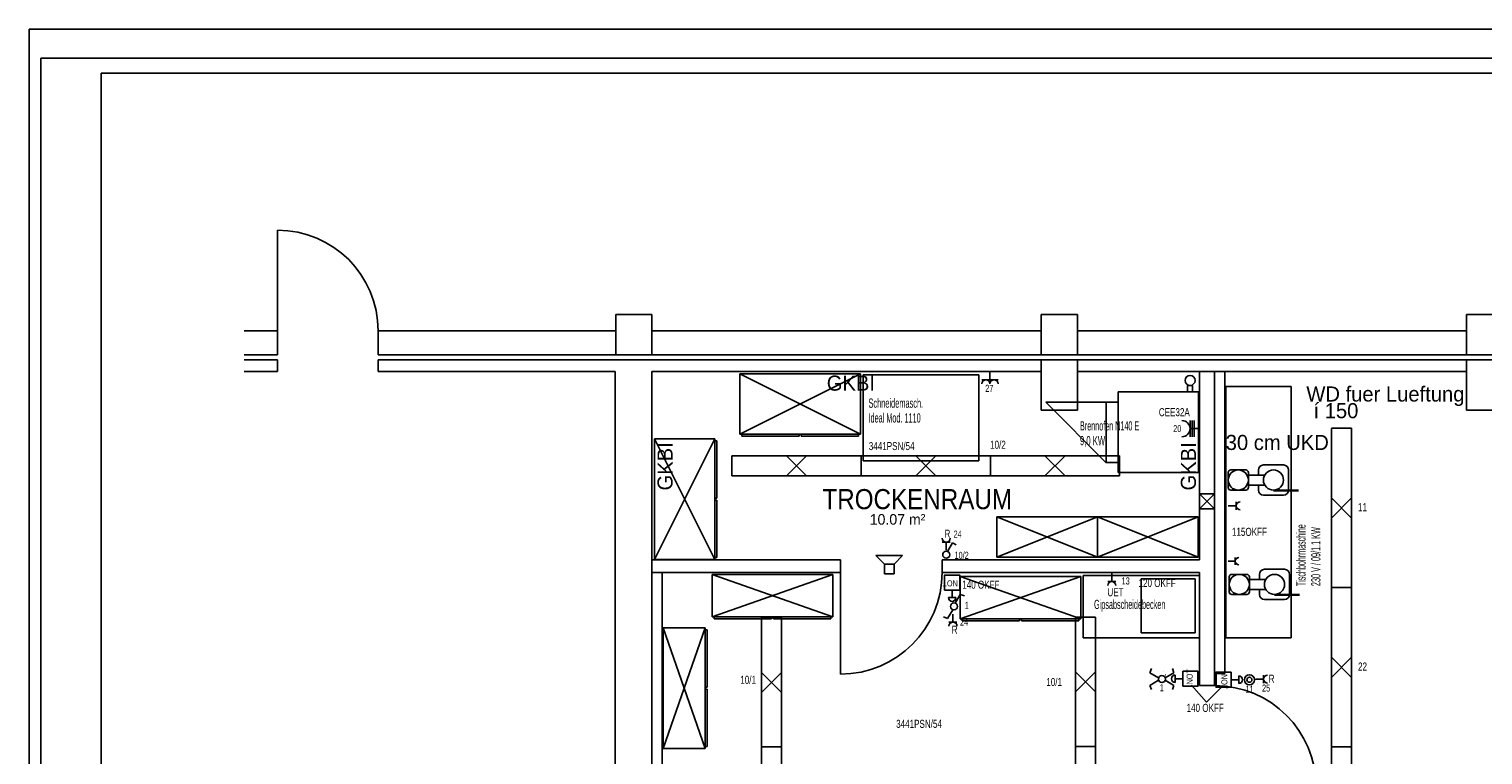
# Model space of a CAD drawing. Extents: x 134 to 2970, y 55 to 1215.
# Tile 6 of 10: x 134.54 to 149, y 91.52 to 98.74. Entities that reach past the tile are written whole.
import ezdxf

# ---------------------------------------------------------------- set-up
doc = ezdxf.new("R2010")
doc.units = 0
doc.linetypes.add('KCONTINUOUS', pattern=[0])
for name, color, linetype in [('ARC-EINRICHTUNG', 7, 'CONTINUOUS'), ('ARC-HEIZUNG', 7, 'CONTINUOUS'), ('ARC-T_REN', 7, 'CONTINUOUS'), ('ARC-TEXT', 7, 'CONTINUOUS'), ('ARC-TEXT-TROCKENBAU', 7, 'CONTINUOUS'), ('ARC-TROCKENBAU', 7, 'CONTINUOUS'), ('ARC-W_NDE', 7, 'CONTINUOUS'), ('L_UFE', 5, 'CONTINUOUS'), ('LAUTSPRECHER', 5, 'CONTINUOUS'), ('LEUCHTEN_BESCHRIFTUNG', 5, 'CONTINUOUS'), ('RAHMEN', 5, 'CONTINUOUS'), ('SCHALTER', 5, 'CONTINUOUS'), ('SCHALTER_BESCHRIFTUNG', 5, 'CONTINUOUS'), ('SCHRIFTFELD', 7, 'CONTINUOUS'), ('STECKDOSEN', 5, 'CONTINUOUS'), ('STECKDOSEN_BESCHRIFTUNG', 5, 'CONTINUOUS'), ('TASTER', 5, 'CONTINUOUS'), ('TASTER_BESCHRIFTUNG', 5, 'CONTINUOUS'), ('W01_SCHRIFTFELD', 5, 'CONTINUOUS')]:
    doc.layers.add(name, color=color, linetype=linetype)

msp = doc.modelspace()

# ---------------------------------------------------------------- linework, layer by layer
at = {"layer": 'ARC-EINRICHTUNG', "color": 252, "linetype": 'KCONTINUOUS'}
for p, q in [((142.81, 95.314), (141.61, 95.314)), ((141.61, 95.314), (141.61, 94.714)), ((142.81, 95.314), (141.61, 94.714)), ((141.61, 95.314), (142.81, 94.714)), ((142.81, 95.314), (142.81, 94.714)), ((142.835, 95.304), (143.985, 95.304)), ((142.835, 94.449), (142.835, 95.304)), ((143.985, 95.304), (143.985, 94.449)), ((146.43, 92.336), (146.43, 95.339)), ((145.371, 94.335), (145.371, 95.135)), ((145.371, 95.135), (146.171, 95.135)), ((146.061, 95.2), (146.111, 95.2)), ((146.061, 95.135), (146.061, 95.2)), ((146.111, 95.135), (146.111, 95.2)), ((146.171, 94.335), (146.171, 95.135)), ((146.44, 95.189), (147.09, 95.189)), ((146.44, 92.689), (146.44, 95.189)), ((147.09, 92.689), (147.09, 95.189)), ((144.651, 95.035), (145.251, 94.431)), ((144.651, 95.035), (145.251, 95.035)), ((145.251, 94.435), (145.251, 95.035)), ((145.251, 95.035), (145.371, 95.035)), ((141.61, 94.714), (142.3, 94.714)), ((141.63, 94.714), (141.63, 94.694)), ((141.63, 94.694), (142.2, 94.694)), ((142.2, 94.714), (142.2, 94.694)), ((142.22, 94.714), (142.22, 94.694)), ((142.22, 94.694), (142.79, 94.694)), ((142.3, 94.714), (142.32, 94.714)), ((142.32, 94.714), (142.81, 94.714)), ((142.79, 94.714), (142.79, 94.694)), ((140.761, 93.469), (140.761, 94.669)), ((140.761, 94.669), (141.361, 94.669)), ((140.761, 93.469), (141.361, 94.669)), ((140.761, 94.669), (141.361, 93.469)), ((141.361, 94.669), (141.361, 93.979)), ((141.361, 94.649), (141.381, 94.649)), ((141.381, 94.649), (141.381, 94.079)), ((143.985, 94.449), (142.835, 94.449)), ((145.251, 94.435), (145.371, 94.435)), ((147.015, 94.409), (146.815, 94.409)), ((145.371, 94.335), (146.171, 94.335)), ((146.465, 94.184), (146.465, 94.334)), ((146.64, 94.359), (146.49, 94.359)), ((146.665, 94.184), (146.665, 94.334)), ((146.828, 94.309), (146.665, 94.309)), ((146.765, 94.359), (146.765, 94.309)), ((147.065, 94.159), (147.065, 94.359)), ((146.64, 94.159), (146.49, 94.159)), ((146.828, 94.209), (146.665, 94.209)), ((146.765, 94.209), (146.765, 94.159)), ((147.165, 94.159), (146.915, 94.159)), ((147.165, 94.158), (146.915, 94.158)), ((147.165, 94.157), (146.915, 94.157)), ((147.165, 94.156), (146.915, 94.156)), ((147.165, 94.155), (146.915, 94.155)), ((147.165, 94.154), (146.915, 94.154)), ((147.165, 94.153), (146.915, 94.153)), ((141.361, 94.079), (141.381, 94.079)), ((141.361, 94.059), (141.381, 94.059)), ((141.361, 93.979), (141.361, 93.959)), ((141.381, 94.059), (141.381, 93.489)), ((146.815, 94.109), (147.015, 94.109)), ((141.361, 93.959), (141.361, 93.469)), ((145.165, 93.893), (144.165, 93.493)), ((144.165, 93.893), (145.165, 93.493)), ((144.165, 93.493), (144.165, 93.893)), ((144.165, 93.893), (146.165, 93.893)), ((146.165, 93.493), (145.165, 93.893)), ((145.165, 93.493), (146.165, 93.893)), ((145.165, 93.493), (145.165, 93.893)), ((146.165, 93.493), (146.165, 93.893)), ((140.761, 93.469), (141.361, 93.469)), ((141.361, 93.489), (141.381, 93.489)), ((144.165, 93.493), (146.165, 93.493)), ((140.835, 85.009), (140.835, 93.339)), ((141.333, 93.319), (142.533, 93.319)), ((141.333, 93.319), (141.333, 92.899)), ((141.333, 93.319), (142.533, 92.899)), ((142.533, 93.319), (141.333, 92.899)), ((142.533, 93.319), (142.533, 92.899)), ((143.799, 93.299), (144.999, 93.299)), ((143.799, 93.299), (143.799, 92.879)), ((143.799, 93.299), (144.999, 92.879)), ((144.999, 93.299), (143.799, 92.879)), ((144.999, 93.299), (144.999, 92.879)), ((145.022, 92.688), (145.022, 93.308)), ((145.022, 93.308), (146.18, 93.308)), ((145.6, 92.738), (145.6, 93.275)), ((145.6, 93.275), (146.137, 93.275)), ((146.137, 93.275), (146.137, 92.738)), ((146.18, 93.308), (146.18, 92.688)), ((146.475, 93.146), (146.475, 93.296)), ((146.65, 93.321), (146.5, 93.321)), ((146.675, 93.146), (146.675, 93.296)), ((146.838, 93.271), (146.675, 93.271)), ((146.775, 93.321), (146.775, 93.271)), ((147.025, 93.371), (146.825, 93.371)), ((147.075, 93.121), (147.075, 93.321)), ((146.65, 93.121), (146.5, 93.121)), ((146.838, 93.171), (146.675, 93.171)), ((146.775, 93.171), (146.775, 93.121)), ((147.175, 93.121), (146.925, 93.121)), ((147.175, 93.12), (146.925, 93.12)), ((147.175, 93.119), (146.925, 93.119)), ((147.175, 93.118), (146.925, 93.118)), ((147.175, 93.117), (146.925, 93.117)), ((147.175, 93.116), (146.925, 93.116)), ((147.175, 93.115), (146.925, 93.115)), ((146.825, 93.071), (147.025, 93.071)), ((141.823, 92.899), (141.333, 92.899)), ((141.353, 92.899), (141.353, 92.879)), ((141.923, 92.879), (141.353, 92.879)), ((141.843, 92.899), (141.823, 92.899)), ((142.533, 92.899), (141.843, 92.899)), ((141.923, 92.899), (141.923, 92.879)), ((141.943, 92.899), (141.943, 92.879)), ((142.513, 92.879), (141.943, 92.879)), ((142.513, 92.899), (142.513, 92.879)), ((144.289, 92.879), (143.799, 92.879)), ((143.819, 92.879), (143.819, 92.859)), ((144.389, 92.859), (143.819, 92.859)), ((144.309, 92.879), (144.289, 92.879)), ((144.999, 92.879), (144.309, 92.879)), ((144.389, 92.879), (144.389, 92.859)), ((144.409, 92.879), (144.409, 92.859)), ((144.979, 92.859), (144.409, 92.859)), ((144.979, 92.879), (144.979, 92.859)), ((140.845, 91.589), (140.845, 92.789)), ((140.845, 92.789), (141.265, 92.789)), ((140.845, 91.589), (141.265, 92.789)), ((140.845, 92.789), (141.265, 91.589)), ((141.265, 92.789), (141.265, 92.099)), ((141.265, 92.769), (141.285, 92.769)), ((141.285, 92.769), (141.285, 92.199)), ((146.18, 92.688), (145.022, 92.688)), ((146.137, 92.738), (145.6, 92.738)), ((146.44, 92.689), (147.09, 92.689)), ((146.33, 92.336), (146.43, 92.336)), ((141.265, 92.199), (141.285, 92.199)), ((141.265, 92.179), (141.285, 92.179)), ((141.265, 92.099), (141.265, 92.079)), ((141.285, 92.179), (141.285, 91.609)), ((141.265, 92.079), (141.265, 91.589)), ((140.845, 91.589), (141.265, 91.589)), ((141.265, 91.609), (141.285, 91.609))]:
    msp.add_line(p, q, dxfattribs=at)
at = {"layer": 'ARC-EINRICHTUNG', "color": 7, "linetype": 'KCONTINUOUS'}
for centre, radius in [((146.086, 95.25), 0.05), ((146.565, 94.259), 0.1), ((146.915, 94.259), 0.1), ((146.575, 93.221), 0.1), ((146.925, 93.221), 0.1)]:
    msp.add_circle(centre, radius, dxfattribs=at)
for centre, radius, start, end in [((146.815, 94.359), 0.05, 90, 180), ((147.015, 94.359), 0.05, 0, 90), ((146.49, 94.334), 0.025, 90, 180), ((146.64, 94.334), 0.025, 0, 90), ((146.49, 94.184), 0.025, 180, 270), ((146.64, 94.184), 0.025, 270, 360), ((146.815, 94.159), 0.05, 180, 270), ((147.015, 94.159), 0.05, 270, 360), ((146.5, 93.296), 0.025, 90, 180), ((146.65, 93.296), 0.025, 0, 90), ((146.825, 93.321), 0.05, 90, 180), ((147.025, 93.321), 0.05, 0, 90), ((146.5, 93.146), 0.025, 180, 270), ((146.65, 93.146), 0.025, 270, 360), ((146.825, 93.121), 0.05, 180, 270), ((147.025, 93.121), 0.05, 270, 360)]:
    msp.add_arc(centre, radius, start, end, dxfattribs=at)
at = {"layer": 'ARC-HEIZUNG', "color": 252, "linetype": 'KCONTINUOUS'}
for p, q in [((168.925, 98.745), (134.541, 98.745)), ((134.541, 98.745), (134.541, 70.46))]:
    msp.add_line(p, q, dxfattribs=at)
at = {"layer": 'ARC-T_REN', "color": 4, "linetype": 'KCONTINUOUS'}
for p, q in [((137.012, 95.744), (137.012, 96.744)), ((142.61, 93.339), (142.61, 92.329))]:
    msp.add_line(p, q, dxfattribs=at)
at = {"layer": 'ARC-T_REN', "color": 7, "linetype": 'KCONTINUOUS'}
for centre, radius, start, end in [((137.012, 95.744), 1, 0, 90), ((142.61, 93.339), 1.01, 270, 360), ((146.33, 91.204), 1.01, 0, 90)]:
    msp.add_arc(centre, radius, start, end, dxfattribs=at)
at = {"layer": 'ARC-TEXT-TROCKENBAU', "color": 3, "linetype": 'KCONTINUOUS'}
for p, q in [((146.18, 94.122), (146.33, 94.122)), ((146.18, 93.972), (146.33, 94.122)), ((146.18, 94.122), (146.33, 93.972)), ((146.18, 93.972), (146.33, 93.972))]:
    msp.add_line(p, q, dxfattribs=at)
at = {"layer": 'ARC-TROCKENBAU', "color": 53, "linetype": 'KCONTINUOUS'}
for p, q in [((146.18, 93.464), (146.18, 95.339)), ((146.33, 92.214), (146.33, 95.339)), ((142.61, 93.464), (140.735, 93.464)), ((142.61, 93.339), (142.61, 93.464)), ((146.18, 93.464), (143.62, 93.464)), ((143.62, 93.339), (143.62, 93.464)), ((142.61, 93.339), (140.735, 93.339)), ((146.18, 93.339), (143.62, 93.339)), ((146.18, 92.214), (146.18, 93.339)), ((146.33, 92.214), (146.18, 92.214))]:
    msp.add_line(p, q, dxfattribs=at)
at = {"layer": 'ARC-W_NDE', "color": 1, "linetype": 'KCONTINUOUS'}
for p, q in [((140.735, 95.904), (140.375, 95.904)), ((140.375, 95.504), (140.375, 95.904)), ((140.735, 95.504), (140.735, 95.904)), ((144.965, 95.904), (144.605, 95.904)), ((144.605, 95.504), (144.605, 95.904)), ((144.965, 95.504), (144.965, 95.904)), ((149.195, 95.904), (148.835, 95.904)), ((148.835, 95.504), (148.835, 95.904)), ((137.012, 95.744), (136.679, 95.744)), ((137.012, 95.504), (137.012, 95.744)), ((140.375, 95.744), (138.012, 95.744)), ((138.012, 95.504), (138.012, 95.744)), ((140.735, 95.744), (144.605, 95.744)), ((148.835, 95.744), (144.965, 95.744)), ((137.012, 95.504), (136.679, 95.504)), ((137.012, 95.454), (136.679, 95.454)), ((137.012, 95.339), (137.012, 95.454)), ((138.012, 95.504), (149.685, 95.504)), ((138.012, 95.339), (138.012, 95.454)), ((138.012, 95.454), (149.685, 95.454)), ((144.605, 95.454), (144.605, 94.954)), ((144.965, 95.454), (144.965, 94.954)), ((148.835, 95.454), (148.835, 94.954)), ((137.012, 95.339), (136.679, 95.339)), ((140.37, 95.339), (138.012, 95.339)), ((140.37, 84.529), (140.37, 95.339)), ((140.735, 84.769), (140.735, 95.339)), ((140.735, 95.339), (144.605, 95.339)), ((148.835, 95.339), (144.965, 95.339)), ((144.965, 94.954), (144.605, 94.954)), ((149.195, 94.954), (148.835, 94.954))]:
    msp.add_line(p, q, dxfattribs=at)
at = {"layer": 'L_UFE', "color": 1, "linetype": 'KCONTINUOUS'}
for p, q in [((143.72, 93.164), (143.72, 93.089)), ((143.758, 93.089), (143.683, 93.089)), ((145.939, 92.244), (145.939, 92.319)), ((146.014, 92.282), (145.939, 92.282)), ((146.494, 92.273), (146.569, 92.273)), ((146.569, 92.311), (146.569, 92.236))]:
    msp.add_line(p, q, dxfattribs=at)
at = {"layer": 'L_UFE', "color": 7, "linetype": 'KCONTINUOUS'}
for points in [[(143.795, 93.164), (143.645, 93.164), (143.645, 93.314), (143.795, 93.314), (143.795, 93.164)], [(146.014, 92.207), (146.014, 92.357), (146.164, 92.357), (146.164, 92.207), (146.014, 92.207)], [(146.494, 92.348), (146.494, 92.198), (146.344, 92.198), (146.344, 92.348), (146.494, 92.348)]]:
    msp.add_lwpolyline(points, dxfattribs=at)
for centre, start, end in [((143.72, 93.089), 180, 360), ((145.939, 92.282), 90, 270), ((146.569, 92.273), 270, 450)]:
    msp.add_arc(centre, 0.0375, start, end, dxfattribs=at)
at = {"layer": 'LAUTSPRECHER', "color": 7, "linetype": 'KCONTINUOUS'}
for p, q in [((142.962, 93.51), (143.095, 93.51)), ((142.962, 93.51), (143.046, 93.423)), ((142.962, 93.51), (143.095, 93.51)), ((142.962, 93.51), (143.046, 93.423)), ((143.046, 93.423), (143.143, 93.423)), ((143.046, 93.423), (143.046, 93.327)), ((143.046, 93.423), (143.143, 93.423)), ((143.046, 93.423), (143.046, 93.327)), ((143.095, 93.51), (143.227, 93.51)), ((143.095, 93.51), (143.227, 93.51)), ((143.227, 93.51), (143.143, 93.423)), ((143.227, 93.51), (143.143, 93.423)), ((143.143, 93.423), (143.143, 93.327)), ((143.143, 93.423), (143.143, 93.327)), ((143.046, 93.327), (143.143, 93.327)), ((143.046, 93.327), (143.143, 93.327))]:
    msp.add_line(p, q, dxfattribs=at)
at = {"layer": 'RAHMEN', "color": 7, "linetype": 'KCONTINUOUS'}
for p in [(146.099, 92.217), (146.409, 92.208)]:
    msp.add_line(p, (146.25, 92.051), dxfattribs=at)
at = {"layer": 'SCHALTER', "color": 7, "linetype": 'KCONTINUOUS'}
for p, q in [((143.673, 93.549), (143.724, 93.635)), ((143.724, 93.635), (143.759, 93.614)), ((143.749, 93.035), (143.801, 93.121)), ((143.749, 93.035), (143.801, 93.121)), ((143.843, 93.107), (143.801, 93.121)), ((143.591, 93.014), (143.591, 93.014)), ((143.591, 93.014), (143.591, 93.014)), ((143.591, 93.014), (143.591, 93.014)), ((143.62, 92.97), (143.62, 92.971)), ((143.62, 92.97), (143.62, 92.971)), ((143.62, 92.97), (143.62, 92.971)), ((143.726, 92.969), (143.674, 92.883)), ((143.702, 92.985), (143.702, 92.985)), ((143.702, 92.985), (143.702, 92.985)), ((143.702, 92.985), (143.702, 92.985)), ((143.732, 93.031), (143.732, 93.031)), ((143.732, 93.031), (143.732, 93.031)), ((143.732, 93.031), (143.732, 93.031)), ((143.737, 93.002), (143.738, 93.002)), ((143.737, 93.002), (143.738, 93.002)), ((143.737, 93.002), (143.738, 93.002)), ((143.761, 92.987), (143.761, 92.987)), ((143.761, 92.987), (143.761, 92.987)), ((143.761, 92.987), (143.761, 92.987)), ((143.633, 92.897), (143.674, 92.883)), ((145.701, 92.384), (145.687, 92.342)), ((145.911, 92.384), (145.925, 92.342)), ((145.773, 92.291), (145.687, 92.342)), ((145.773, 92.291), (145.687, 92.342)), ((145.773, 92.267), (145.687, 92.216)), ((145.805, 92.279), (145.806, 92.279)), ((145.805, 92.279), (145.806, 92.279)), ((145.805, 92.279), (145.806, 92.279)), ((145.825, 92.358), (145.826, 92.358)), ((145.825, 92.358), (145.826, 92.358)), ((145.825, 92.358), (145.826, 92.358)), ((145.838, 92.291), (145.925, 92.342)), ((145.838, 92.267), (145.925, 92.216)), ((145.843, 92.323), (145.842, 92.323)), ((145.843, 92.323), (145.842, 92.323)), ((145.843, 92.323), (145.842, 92.323)), ((145.857, 92.241), (145.857, 92.241)), ((145.857, 92.241), (145.857, 92.241)), ((145.857, 92.241), (145.857, 92.241)), ((145.701, 92.174), (145.687, 92.216)), ((145.813, 92.212), (145.813, 92.212)), ((145.813, 92.212), (145.813, 92.212)), ((145.813, 92.212), (145.813, 92.212)), ((145.911, 92.174), (145.925, 92.216))]:
    msp.add_line(p, q, dxfattribs=at)
for centre in [(143.661, 93.516), (143.738, 93.002), (145.806, 92.279)]:
    msp.add_circle(centre, 0.035, dxfattribs=at)
at = {"layer": 'SCHRIFTFELD', "color": 7, "linetype": 'KCONTINUOUS'}
for p, q in [((134.657, 98.457), (168.782, 98.457)), ((134.657, 98.457), (134.657, 70.692)), ((135.257, 98.307), (135.257, 70.842)), ((135.257, 98.307), (168.632, 98.307))]:
    msp.add_line(p, q, dxfattribs=at)
at = {"layer": 'STECKDOSEN', "color": 7, "linetype": 'KCONTINUOUS'}
for p, q in [((144.096, 95.256), (144.096, 95.336)), ((144.016, 95.256), (144.096, 95.256)), ((144.176, 95.256), (144.096, 95.256)), ((146.545, 94.003), (146.465, 94.003)), ((146.545, 93.963), (146.545, 94.043)), ((143.701, 93.64), (143.621, 93.64)), ((143.661, 93.64), (143.661, 93.56)), ((146.535, 93.452), (146.465, 93.452)), ((146.535, 93.417), (146.535, 93.487)), ((145.267, 93.249), (145.347, 93.249)), ((145.307, 93.249), (145.307, 93.329)), ((143.688, 92.846), (143.768, 92.846)), ((143.728, 92.846), (143.728, 92.926)), ((146.817, 92.279), (146.737, 92.279)), ((146.817, 92.239), (146.817, 92.319))]:
    msp.add_line(p, q, dxfattribs=at)
at = {"layer": 'STECKDOSEN', "color": 1, "linetype": 'KCONTINUOUS'}
for p, q in [((146.085, 94.69), (146.085, 94.85)), ((146.105, 94.69), (146.105, 94.85)), ((146.125, 94.69), (146.125, 94.85)), ((146.085, 94.77), (146.165, 94.77))]:
    msp.add_line(p, q, dxfattribs=at)
at = {"layer": 'STECKDOSEN', "color": 7, "linetype": 'KCONTINUOUS'}
for centre, radius, start, end in [((144.056, 95.216), 0.04, 0, 180), ((144.136, 95.216), 0.04, 0, 180), ((146.005, 94.77), 0.08, 270, 450), ((146.585, 94.003), 0.04, 90, 270), ((143.661, 93.68), 0.04, 180, 360), ((146.57, 93.452), 0.035, 90, 270), ((145.307, 93.209), 0.04, 0, 180), ((143.728, 92.806), 0.04, 0, 180), ((146.857, 92.279), 0.04, 90, 270)]:
    msp.add_arc(centre, radius, start, end, dxfattribs=at)
at = {"layer": 'TASTER', "color": 7, "linetype": 'KCONTINUOUS'}
for p, q in [((146.675, 92.272), (146.676, 92.272)), ((146.675, 92.272), (146.676, 92.272)), ((146.675, 92.272), (146.676, 92.272)), ((146.697, 92.244), (146.696, 92.245)), ((146.697, 92.244), (146.696, 92.245)), ((146.697, 92.244), (146.696, 92.245)), ((146.753, 92.235), (146.752, 92.235)), ((146.753, 92.235), (146.752, 92.235)), ((146.753, 92.235), (146.752, 92.235))]:
    msp.add_line(p, q, dxfattribs=at)
for radius in [0.05, 0.025]:
    msp.add_circle((146.676, 92.272), radius, dxfattribs=at)
at = {"layer": 'W01_SCHRIFTFELD', "color": 7, "linetype": 'KCONTINUOUS'}
for p, q in [((147.692, 94.774), (147.492, 94.773)), ((147.492, 94.774), (147.692, 94.774)), ((147.492, 94.773), (147.492, 93.189)), ((147.692, 93.189), (147.692, 94.774)), ((141.53, 94.501), (142.815, 94.501)), ((141.53, 94.301), (141.53, 94.501)), ((142.073, 94.501), (142.273, 94.301)), ((142.073, 94.301), (142.273, 94.501)), ((142.815, 94.501), (144.1, 94.501)), ((142.815, 94.301), (142.815, 94.501)), ((142.815, 94.501), (142.815, 94.301)), ((142.815, 94.301), (142.815, 94.501)), ((143.358, 94.501), (143.558, 94.301)), ((143.358, 94.301), (143.558, 94.501)), ((144.1, 94.501), (144.1, 94.301)), ((144.1, 94.301), (144.1, 94.501)), ((144.1, 94.501), (145.385, 94.501)), ((144.643, 94.501), (144.843, 94.301)), ((144.643, 94.301), (144.843, 94.501)), ((145.385, 94.501), (145.385, 94.301)), ((142.815, 94.301), (141.53, 94.301)), ((144.1, 94.301), (142.815, 94.301)), ((145.385, 94.301), (144.1, 94.301)), ((147.492, 93.881), (147.692, 94.081)), ((147.692, 93.881), (147.492, 94.081)), ((147.492, 93.189), (147.692, 93.189)), ((147.692, 93.189), (147.492, 93.188)), ((147.492, 93.189), (147.692, 93.189)), ((147.692, 93.189), (147.492, 93.188)), ((147.492, 93.189), (147.692, 93.189)), ((147.692, 93.189), (147.492, 93.188)), ((147.492, 93.189), (147.692, 93.189)), ((147.492, 93.188), (147.492, 91.604)), ((147.692, 91.604), (147.692, 93.189)), ((142.023, 92.889), (141.823, 92.889)), ((141.824, 91.603), (141.823, 92.889)), ((141.823, 92.889), (142.023, 92.889)), ((142.023, 92.889), (141.823, 92.889)), ((142.023, 92.889), (142.023, 91.604)), ((145.145, 92.895), (144.945, 92.895)), ((144.946, 91.609), (144.945, 92.895)), ((144.945, 92.895), (145.145, 92.895)), ((145.145, 92.895), (144.945, 92.895)), ((145.145, 92.895), (145.145, 91.61)), ((147.492, 92.296), (147.692, 92.496)), ((147.692, 92.296), (147.492, 92.496)), ((141.823, 92.146), (142.023, 92.346)), ((142.023, 92.146), (141.823, 92.346)), ((144.945, 92.152), (145.145, 92.352)), ((145.145, 92.152), (144.945, 92.352)), ((142.023, 91.604), (141.823, 91.604)), ((142.023, 91.604), (141.823, 91.604)), ((141.824, 90.318), (141.823, 91.604)), ((141.823, 91.604), (142.023, 91.604)), ((142.023, 91.604), (141.823, 91.604)), ((142.023, 91.604), (142.023, 90.319)), ((145.145, 91.61), (144.945, 91.61)), ((145.145, 91.61), (144.945, 91.61)), ((144.945, 91.61), (145.145, 91.61)), ((145.145, 91.61), (144.945, 91.61)), ((145.145, 91.61), (144.945, 91.61)), ((144.946, 90.324), (144.945, 91.61)), ((144.945, 91.61), (145.145, 91.61)), ((145.145, 91.61), (144.945, 91.61)), ((145.145, 91.61), (145.145, 90.325)), ((147.492, 91.604), (147.692, 91.604)), ((147.692, 91.604), (147.492, 91.603)), ((147.492, 91.604), (147.692, 91.604)), ((147.692, 91.604), (147.492, 91.603)), ((147.492, 91.604), (147.692, 91.604)), ((147.692, 91.604), (147.492, 91.603)), ((147.492, 91.604), (147.692, 91.604)), ((147.492, 91.603), (147.492, 90.019)), ((147.692, 90.019), (147.692, 91.604))]:
    msp.add_line(p, q, dxfattribs=at)

# ---------------------------------------------------------------- texts
at = {"layer": 'ARC-EINRICHTUNG', "color": 7}
for s, height, rotation, width, p in [('Schneidemasch.', 0.09196, 360.0106, 0.597857, (142.888, 94.978, 61)), ('Ideal Mod. 1110 ', 0.09196, 360.0106, 0.541667, (142.888, 94.831, 61)), ('Ideal Mod. 1110 ', 0.09196, 360.0106, 0.541667, (142.888, 94.831, 61)), ('Ideal Mod. 1110 ', 0.09196, 360.0106, 0.541667, (142.888, 94.831, 61)), ('Brennofen N140 E', 0.09196, 360.0106, 0.5825, (144.991, 94.752, 61)), ('9,0 KW', 0.092, 360.0106, 0.619167, (144.991, 94.605, 61)), ('Tischbohrmaschine ', 0.09196, 90.0027, 0.577059, (147.235, 93.204, 61)), ('230 V / 09/1.1 KW ', 0.09196, 90.0027, 0.540882, (147.382, 93.204, 61)), ('Gipsabscheidebecken ', 0.09196, 360.0106, 0.586053, (145.131, 92.976, 61))]:
    msp.add_text(s, height=height, rotation=rotation, dxfattribs=dict(at, width=width)).set_placement(p)
at = {"layer": 'ARC-TEXT', "color": 7, "width": 0.9}
msp.add_text('TROCKENRAUM ', height=0.2, dxfattribs=at).set_placement((142.43, 93.969, 61))
at = {"layer": 'ARC-TEXT', "color": 7}
msp.add_text('10.07 m²', height=0.105, dxfattribs=at).set_placement((142.9, 93.815, 61))
at = {"layer": 'ARC-TEXT-TROCKENBAU', "color": 7}
for s, p in [('GKBI', (142.473, 95.148, 61)), ('WD fuer Lueftung', (147.242, 95.04, 61)), ('í 150 ', (147.313, 94.874, 61)), ('30 cm UKD ', (146.44, 94.558, 61))]:
    msp.add_text(s, height=0.15, dxfattribs=at).set_placement(p)
for p in [(140.94, 94.155, 61), (146.144, 94.155, 61)]:
    msp.add_text('GKBI', height=0.15, rotation=90.0027, dxfattribs=at).set_placement(p)
at = {"layer": 'L_UFE', "color": 7, "width": 0.75}
for rotation, p in [(180, (143.776, 93.261, 61)), (90, (146.111, 92.226, 61)), (270, (146.397, 92.329, 61))]:
    msp.add_text('NOT', height=0.06, rotation=rotation, dxfattribs=at).set_placement(p)
at = {"layer": 'LEUCHTEN_BESCHRIFTUNG', "color": 7, "width": 0.75}
for s, p in [('3441PSN/54', (142.891, 94.557, 61)), ('10/2', (144.097, 94.57, 61)), ('11', (147.756, 93.949, 61)), ('22', (147.756, 92.364, 61)), ('10/1', (141.613, 92.232, 61)), ('10/1', (144.656, 92.21, 61)), ('3441PSN/54', (143.163, 91.794, 61))]:
    msp.add_text(s, height=0.08, dxfattribs=at).set_placement(p)
at = {"layer": 'RAHMEN', "color": 7, "width": 0.75}
for p in [(143.82, 93.178, 61), (146.051, 91.953, 61)]:
    msp.add_text('140 OKFF', height=0.08, dxfattribs=at).set_placement(p)
at = {"layer": 'SCHALTER_BESCHRIFTUNG', "color": 7, "width": 0.714286}
for s, p in [('10/2', (143.743, 93.475, 61)), ('1', (143.845, 92.978, 61)), ('24', (143.799, 92.812, 61)), ('1', (145.784, 92.158, 61))]:
    msp.add_text(s, height=0.07, dxfattribs=at).set_placement(p)
at = {"layer": 'STECKDOSEN_BESCHRIFTUNG', "color": 7}
for s, height, width, p in [('27', 0.07, 0.714286, (144.049, 95.136, 61)), ('CEE32A', 0.08, 0.75, (145.775, 94.894, 61)), ('20', 0.07, 0.714286, (145.918, 94.736, 61)), ('R', 0.08, 0.75, (143.644, 93.685, 61)), ('24', 0.07, 0.714286, (143.734, 93.686, 61)), ('115OKFF', 0.08, 0.75, (146.502, 93.704, 61)), ('13', 0.07, 0.714286, (145.405, 93.22, 61)), ('120 OKFF', 0.08, 0.75, (145.573, 93.195, 61)), ('UET', 0.08, 0.75, (145.264, 93.103, 61)), ('R', 0.08, 0.75, (143.715, 92.73, 61)), ('R', 0.08, 0.75, (146.867, 92.243, 61)), ('25', 0.07, 0.714286, (146.801, 92.155, 61))]:
    msp.add_text(s, height=height, dxfattribs=dict(at, width=width)).set_placement(p)
at = {"layer": 'TASTER_BESCHRIFTUNG', "color": 7, "width": 0.714286}
msp.add_text('11', height=0.07, dxfattribs=at).set_placement((146.637, 92.143, 61))

doc.saveas('drawing.dxf')
